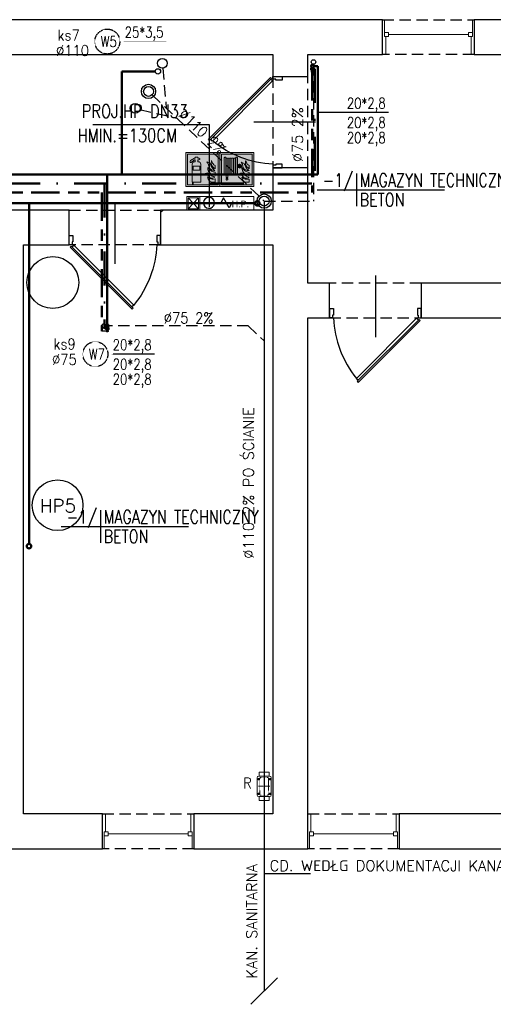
# Model space of a CAD drawing. Header units: millimetres. Extents: x 116 to 15750, y -6945 to 9999.
# Tile 114 of 150: x 6848 to 7380, y 1128 to 2233. Entities that reach past the tile are written whole.
import ezdxf
from ezdxf.enums import TextEntityAlignment as Align

# ---------------------------------------------------------------- set-up
doc = ezdxf.new("R2010")
doc.units = ezdxf.units.MM
for name, pattern in [('ACAD_ISO12W100', [21, 12, -3, 0, -3, 0, -3]), ('DASHDOT', [25.4, 12.7, -6.35, 0, -6.35]), ('DASHED', [19.05, 12.7, -6.35]), ('DASHED2', [0.375, 0.25, -0.125]), ('MITTE', [2, 1.25, -0.25, 0.25, -0.25]), ('Podwójna kreska', [42.8625, 15.875, -4.7625, 6.35, -4.7625, 6.35, -4.7625]), ('VERDECKT', [0.375, 0.25, -0.125])]:
    doc.linetypes.add(name, pattern=pattern)
doc.layers.get('0').update_dxf_attribs({"color": 252})
for name, color, linetype, lineweight in [('1-EWAK2', 252, 'Continuous', 0), ('IS woda w', 5, 'Continuous', 40), ('KAN_SAN_KRES', 7, 'Continuous', 20)]:
    doc.layers.add(name, color=color, linetype=linetype, lineweight=lineweight)
for name, color, linetype in [('1-MEBLE', 252, 'Continuous'), ('1-OPIS', 252, 'Continuous'), ('1-OPIS-POM', 252, 'Continuous'), ('2-CZERWONY', 252, 'Continuous'), ('I-DRZWI', 252, 'Continuous'), ('I-MEBLE', 252, 'Continuous'), ('I-NAD', 252, 'DASHED'), ('I-OKNA', 252, 'Continuous'), ('I-SCIANA', 252, 'Continuous'), ('IS cwu', 3, 'DASHDOT'), ('IS cwu cyrkulacja', 3, 'ACAD_ISO12W100'), ('IS KAN_S_OPIS', 2, 'Continuous'), ('IS KAN_SAN_RURY', 1, 'Continuous'), ('IS opis woda', 7, 'DASHED2'), ('IS woda hydranty', 4, 'CIRC'), ('IS WODA opis', 2, 'Continuous'), ('MK_IS W_Z', 5, 'Continuous'), ('TABELKA A3', 252, 'Continuous')]:
    doc.layers.add(name, color=color, linetype=linetype)
doc.styles.add('Action', font='arial.ttf')
doc.styles.add('ROMANS', font='romans.shx', dxfattribs={"width": 0.75})
doc.styles.get("Standard").update_dxf_attribs({"font": 'simplex.shx'})
doc.styles.add('TECH', font='simplex.shx')
doc.linetypes.add('CIRC', pattern='A,7,-1,["~",Standard,S=1,R=0,X=-0.3,Y=-0.6],-1', length=9)

# ---------------------------------------------------------------- blocks, each defined once
blk = doc.blocks.new('D90')
blk.add_line((32.6, 45), (-28.01, 45))
for points in [[(-9.17, 87.25), (-9.17, 90), (0.01, 90), (0.01, 86.33), (-6.42, 86.33), (-6.42, 87.25)], [(-72.56, 61.83), (-11.68, 0.94), (-10.61, 2.01), (-71.49, 62.91)], [(-9.18, 2.76), (-9.18, 0), (0, 0), (0, 3.67), (-6.43, 3.67), (-6.43, 2.76)]]:
    blk.add_lwpolyline(points, close=True)
blk.add_lwpolyline([(-11.26, 2.66), (-9.48, 4.45), (-68.56, 63.55), (-70.35, 61.76)])
blk.add_arc((-4.56, -14.51), 100.94, 92.61856, 129.34871)
blk = doc.blocks.new('OPIS-POM')
for p, q in [((0, 25), (0, -25)), ((-60, 0), (135, 0))]:
    blk.add_line(p, q)
at = {"style": 'ROMANS', "width": 0.8, "flags": 4}
blk.add_attdef('NR', text='', height=20, dxfattribs=at).set_placement((-5, 5), align=Align.RIGHT)
blk.add_attdef('NAZWA', (5, 5), '', height=20, dxfattribs=at)
blk.add_attdef('POW.', text='', height=20, dxfattribs=at).set_placement((-5, -5), align=Align.TOP_RIGHT)
blk.add_attdef('POSADZKA', text='', height=20, dxfattribs=at).set_placement((5, -5), align=Align.TOP_LEFT)
blk = doc.blocks.new('F001')
at = {"layer": '1-EWAK2'}
h = blk.add_hatch(color=256, dxfattribs=at)
h.paths.add_polyline_path([(0, 0), (-20, 0), (-20, -20), (0, -20)])
h.paths.add_polyline_path([(-1, -19), (-19, -19), (-19, -1), (-1, -1)], flags=16)
edge = h.paths.add_edge_path(flags=0)
edge.add_line((-2.75, -7.63), (-2.75, -9.65))
edge.add_spline(control_points=[(-2.75, -9.65), (-3.69, -8.87), (-5.28, -7.53), (-4.9, -5.54), (-4.75, -4.72)], knot_values=[0, 0, 0, 0, 3.34671, 5.693971, 5.693971, 5.693971, 5.693971], degree=3, periodic=0)
edge.add_spline(control_points=[(-4.75, -4.72), (-4.57, -5.46), (-4.26, -6.7), (-3.19, -7.36), (-2.75, -7.63)], knot_values=[0, 0, 0, 0, 2.168729, 3.6473, 3.6473, 3.6473, 3.6473], degree=3, periodic=0)
edge = h.paths.add_edge_path(flags=0)
edge.add_spline(control_points=[(-7.55, -5.63), (-6.87, -5.83), (-5.37, -6.28), (-4.91, -8.92), (-3.56, -10), (-2.84, -10.58)], knot_values=[0, 0, 0, 0, 1.982828, 4.37946, 7.072841, 7.072841, 7.072841, 7.072841], degree=3, periodic=0)
edge.add_spline(control_points=[(-2.84, -10.58), (-3.63, -10.54), (-5.11, -10.47), (-6.48, -8.7), (-6.54, -6.89), (-7.24, -6.02), (-7.55, -5.63)], knot_values=[0, 0, 0, 0, 2.275107, 4.228959, 6.036865, 7.501223, 7.501223, 7.501223, 7.501223], degree=3, periodic=0)
edge = h.paths.add_edge_path(flags=0)
edge.add_line((-2.75, -11.62), (-2.75, -13.55))
edge.add_spline(control_points=[(-2.75, -13.55), (-3.39, -13.37), (-4.84, -12.97), (-6.8, -11.34), (-6.97, -9.63), (-7.06, -8.79)], knot_values=[0, 0, 0, 0, 1.998113, 4.533827, 6.985336, 6.985336, 6.985336, 6.985336], degree=3, periodic=0)
edge.add_spline(control_points=[(-7.06, -8.79), (-6.41, -9.62), (-5.28, -11.08), (-3.5, -11.45), (-2.75, -11.62)], knot_values=[0, 0, 0, 0, 3.049151, 5.303344, 5.303344, 5.303344, 5.303344], degree=3, periodic=0)
edge = h.paths.add_edge_path(flags=0)
edge.add_spline(control_points=[(-8.62, -12.47), (-8.07, -12.71), (-6.95, -13.17), (-6.02, -14.8), (-4.49, -15.36), (-1.94, -14.31), (-4.67, -14.19), (-5.4, -12.81), (-6.99, -11.8), (-8.1, -12.26), (-8.61, -12.47)], knot_values=[0, 0, 0, 0, 1.77339, 3.562626, 5.197184, 6.78269, 8.441022, 9.870961, 11.707196, 13.307072, 13.307072, 13.307072, 13.307072], degree=3, periodic=0)
edge = h.paths.add_edge_path(flags=0)
edge.add_line((-2.75, -15.54), (-2.75, -17.45))
edge.add_line((-2.75, -17.45), (-4.6, -17.45))
edge.add_spline(control_points=[(-4.6, -17.45), (-5.14, -17.25), (-6.53, -16.76), (-6.91, -15.3), (-7.14, -14.42)], knot_values=[0, 0, 0, 0, 1.662854, 4.182871, 4.182871, 4.182871, 4.182871], degree=3, periodic=0)
edge.add_spline(control_points=[(-7.14, -14.42), (-6.29, -15.02), (-4.93, -15.98), (-3.34, -15.66), (-2.75, -15.54)], knot_values=[0, 0, 0, 0, 2.939188, 4.701286, 4.701286, 4.701286, 4.701286], degree=3, periodic=0)
h.paths.add_polyline_path([(-11.14, -6.94), (-11.14, -17.42), (-16.12, -17.42), (-16.12, -6.94, -0.414214), (-14.7, -5.51), (-14.35, -5.51), (-14.35, -4.41), (-14.78, -4.41), (-16.61, -5.65), (-16.61, -6.01), (-17.32, -6.01), (-17.32, -5.23), (-17.15, -4.85), (-14.78, -3.34), (-14.35, -3.34), (-14.35, -2.73), (-12.93, -2.73), (-12.93, -3.34), (-12.3, -3.34), (-11.59, -3.7), (-11.59, -4.27), (-12.3, -4.41), (-12.93, -4.41), (-12.93, -5.51), (-12.56, -5.51, -0.414214)], flags=0)
h.paths.add_polyline_path([(-11.65, -8.08), (-11.65, -10.48), (-15.65, -10.48), (-15.65, -8.08)], flags=0)
at = {"layer": '2-CZERWONY'}
h = blk.add_hatch(color=256, dxfattribs=at)
h.paths.add_polyline_path([(-19, -1), (-19, -19), (-1, -19), (-1, -1)])
edge = h.paths.add_edge_path(flags=16)
edge.add_spline(control_points=[(-4.75, -4.72), (-4.57, -5.46), (-4.26, -6.7), (-3.19, -7.36), (-2.75, -7.63)], knot_values=[0, 0, 0, 0, 2.168729, 3.6473, 3.6473, 3.6473, 3.6473], degree=3, periodic=0)
edge.add_line((-2.75, -7.63), (-2.75, -9.65))
edge.add_spline(control_points=[(-2.75, -9.65), (-3.69, -8.87), (-5.28, -7.53), (-4.9, -5.54), (-4.75, -4.72)], knot_values=[0, 0, 0, 0, 3.34671, 5.693971, 5.693971, 5.693971, 5.693971], degree=3, periodic=0)
edge = h.paths.add_edge_path(flags=16)
edge.add_spline(control_points=[(-7.55, -5.63), (-6.87, -5.83), (-5.37, -6.28), (-4.91, -8.92), (-3.56, -10), (-2.84, -10.58)], knot_values=[0, 0, 0, 0, 1.982828, 4.37946, 7.072841, 7.072841, 7.072841, 7.072841], degree=3, periodic=0)
edge.add_spline(control_points=[(-2.84, -10.58), (-3.63, -10.54), (-5.11, -10.47), (-6.48, -8.7), (-6.54, -6.89), (-7.24, -6.02), (-7.55, -5.63)], knot_values=[0, 0, 0, 0, 2.275107, 4.228959, 6.036865, 7.501223, 7.501223, 7.501223, 7.501223], degree=3, periodic=0)
edge = h.paths.add_edge_path(flags=16)
edge.add_spline(control_points=[(-7.06, -8.79), (-6.41, -9.62), (-5.28, -11.08), (-3.5, -11.45), (-2.75, -11.62)], knot_values=[0, 0, 0, 0, 3.049151, 5.303344, 5.303344, 5.303344, 5.303344], degree=3, periodic=0)
edge.add_line((-2.75, -11.62), (-2.75, -13.55))
edge.add_spline(control_points=[(-2.75, -13.55), (-3.39, -13.37), (-4.84, -12.97), (-6.8, -11.34), (-6.97, -9.63), (-7.06, -8.79)], knot_values=[0, 0, 0, 0, 1.998113, 4.533827, 6.985336, 6.985336, 6.985336, 6.985336], degree=3, periodic=0)
h.paths.add_polyline_path([(-11.59, -3.7), (-11.59, -4.27), (-12.3, -4.41), (-12.93, -4.41), (-12.93, -5.51), (-12.56, -5.51, -0.414214), (-11.14, -6.94), (-11.14, -17.42), (-16.12, -17.42), (-16.12, -6.94, -0.414214), (-14.7, -5.51), (-14.35, -5.51), (-14.35, -4.41), (-14.78, -4.41), (-16.61, -5.65), (-16.61, -6.01), (-17.32, -6.01), (-17.32, -5.23), (-17.15, -4.85), (-14.78, -3.34), (-14.35, -3.34), (-14.35, -2.73), (-12.93, -2.73), (-12.93, -3.34), (-12.3, -3.34)], flags=16)
h.paths.add_polyline_path([(-11.65, -8.08), (-11.65, -10.48), (-15.65, -10.48), (-15.65, -8.08)], flags=0)
edge = h.paths.add_edge_path(flags=16)
edge.add_spline(control_points=[(-8.62, -12.47), (-8.07, -12.71), (-6.95, -13.17), (-6.02, -14.8), (-4.49, -15.36), (-1.94, -14.31), (-4.67, -14.19), (-5.4, -12.81), (-6.99, -11.8), (-8.1, -12.26), (-8.61, -12.47)], knot_values=[0, 0, 0, 0, 1.77339, 3.562626, 5.197184, 6.78269, 8.441022, 9.870961, 11.707196, 13.307072, 13.307072, 13.307072, 13.307072], degree=3, periodic=0)
edge = h.paths.add_edge_path(flags=16)
edge.add_spline(control_points=[(-7.14, -14.42), (-6.29, -15.02), (-4.93, -15.98), (-3.34, -15.66), (-2.75, -15.54)], knot_values=[0, 0, 0, 0, 2.939188, 4.701286, 4.701286, 4.701286, 4.701286], degree=3, periodic=0)
edge.add_line((-2.75, -15.54), (-2.75, -17.45))
edge.add_line((-2.75, -17.45), (-4.6, -17.45))
edge.add_spline(control_points=[(-4.6, -17.45), (-5.14, -17.25), (-6.53, -16.76), (-6.91, -15.3), (-7.14, -14.42)], knot_values=[0, 0, 0, 0, 1.662854, 4.182871, 4.182871, 4.182871, 4.182871], degree=3, periodic=0)
at = {"layer": '1-EWAK2'}
for points in [[(-20, 0), (-20, -20), (0, -20), (0, 0), (-20, 0)], [(-15.65, -8.08), (-11.65, -8.08), (-11.65, -10.48), (-15.65, -10.48), (-15.65, -8.08)], [(-2.75, -7.63), (-2.75, -9.65)], [(-2.75, -15.54), (-2.75, -17.45), (-4.6, -17.45)], [(-2.75, -11.62), (-2.75, -13.55)]]:
    blk.add_lwpolyline(points, dxfattribs=at)
blk.add_lwpolyline([(-19, -1), (-19, -19), (-1, -19), (-1, -1)], close=True, dxfattribs=at)
blk.add_lwpolyline([(-12.93, -5.51), (-12.93, -4.41), (-12.3, -4.41), (-11.59, -4.27), (-11.59, -3.7), (-12.3, -3.34), (-12.93, -3.34), (-12.93, -2.73), (-14.35, -2.73), (-14.35, -3.34), (-14.78, -3.34), (-17.15, -4.85), (-17.32, -5.23), (-17.32, -6.01), (-16.61, -6.01), (-16.61, -5.65), (-14.78, -4.41), (-14.35, -4.41), (-14.35, -5.51), (-14.7, -5.51, 0.414214), (-16.12, -6.94), (-16.12, -17.42), (-11.14, -17.42), (-11.14, -6.94, 0.414214), (-12.56, -5.51), (-12.93, -5.51)], format="xyb", dxfattribs=at)
for points in [[(-7.55, -5.63), (-5.76, -6.48), (-4.7, -8.63), (-2.84, -10.58)], [(-7.55, -5.63), (-6.74, -6.85), (-6.29, -8.6), (-5.07, -10.13), (-2.84, -10.58)], [(-4.75, -4.72), (-4.88, -7.07), (-2.75, -9.65)], [(-4.75, -4.72), (-3.93, -6.73), (-2.75, -7.63)], [(-7.06, -8.79), (-4.9, -10.94), (-2.75, -11.62)], [(-7.06, -8.79), (-6.51, -11.18), (-4.63, -12.89), (-2.75, -13.55)], [(-8.61, -12.47), (-7.06, -12.09), (-5.45, -12.97), (-4.42, -13.96), (-2.84, -14.47), (-4.3, -15.09), (-5.87, -14.66), (-7.07, -13.33), (-8.62, -12.47)], [(-4.6, -17.45), (-6.09, -16.71), (-7.14, -14.42)], [(-2.75, -15.54), (-4.5, -15.72), (-7.14, -14.42)]]:
    blk.add_spline(points, degree=3, dxfattribs=at)
blk = doc.blocks.new('F002')
at = {"layer": '1-EWAK2'}
blk.add_hatch(color=256, dxfattribs=at).paths.add_polyline_path([(-19, 0), (-19, -1), (-1, -1), (-1, -19), (-19, -19), (-19, 0), (-20, 0), (-20, -20), (0, -20), (0, 0)])
h = blk.add_hatch(color=256, dxfattribs=at)
h.paths.add_polyline_path([(-17.33, -13.05, 0.218639), (-16.38, -13.3), (-16.38, -2.85, 0.335911), (-17.33, -3.14)])
h.paths.add_polyline_path([(-15.24, -3.79, 1), (-16.2, -3.79), (-16.2, -14.77), (-15.24, -14.77)])
h.paths.add_polyline_path([(-16.2, -15.82, 0.998763), (-15.24, -15.82), (-15.24, -15.34), (-16.2, -15.34)])
h.paths.add_polyline_path([(-15.06, -12.36, 1), (-14.1, -12.36), (-14.1, -3.79, 1), (-15.06, -3.79)])
h.paths.add_polyline_path([(-12.96, -3.79, 1), (-13.92, -3.79), (-13.92, -12.36, 1), (-12.96, -12.36)])
h.paths.add_polyline_path([(-11.82, -3.79, 1), (-12.78, -3.79), (-12.78, -12.36, 1), (-11.82, -12.36)])
h.paths.add_polyline_path([(-11.63, -12.36, 1), (-10.68, -12.36), (-10.68, -3.79, 1), (-11.63, -3.79)])
h.paths.add_polyline_path([(-10.5, -13.3, 0.218639), (-9.55, -13.05), (-9.55, -8.13), (-9.37, -8.13, 23.182717), (-9.36, -7.93, -0.000004), (-9.36, -7.93), (-9.55, -7.93), (-9.55, -3.14, 0.335911), (-10.5, -2.85)])
h.paths.add_polyline_path([(-9.17, -8.13), (-8.31, -8.13), (-8.31, -9.03, -0.36689)], flags=16)
h.paths.add_polyline_path([(-8.31, -7.12, 0.342037), (-9.16, -7.93), (-8.31, -7.93)], flags=16)
h.paths.add_polyline_path([(-8.11, -9.03, 0.36689), (-7.25, -8.13), (-8.11, -8.13)], flags=16)
h.paths.add_polyline_path([(-8.11, -7.93), (-8.11, -7.12, -0.342037), (-7.26, -7.93)], flags=16)
edge = h.paths.add_edge_path()
edge.add_spline(control_points=[(-2.68, -7.72), (-3.11, -7.46), (-4.18, -6.8), (-4.49, -5.56), (-4.67, -4.82)], knot_values=[0, 0, 0, 0, 1.478572, 3.6473, 3.6473, 3.6473, 3.6473], degree=3, periodic=0)
edge.add_spline(control_points=[(-4.67, -4.82), (-4.83, -5.64), (-5.2, -7.62), (-3.61, -8.96), (-2.68, -9.75)], knot_values=[0, 0, 0, 0, 2.347261, 5.693971, 5.693971, 5.693971, 5.693971], degree=3, periodic=0)
edge.add_line((-2.68, -9.75), (-2.68, -7.72))
edge = h.paths.add_edge_path()
edge.add_spline(control_points=[(-2.76, -10.67), (-3.48, -10.1), (-4.83, -9.01), (-5.29, -6.37), (-6.8, -5.93), (-7.48, -5.73)], knot_values=[0, 0, 0, 0, 2.69338, 5.090013, 7.072841, 7.072841, 7.072841, 7.072841], degree=3, periodic=0)
edge.add_spline(control_points=[(-7.48, -5.73), (-7.16, -6.11), (-6.46, -6.98), (-6.4, -8.79), (-5.03, -10.57), (-3.56, -10.64), (-2.76, -10.67)], knot_values=[0, 0, 0, 0, 1.464358, 3.272264, 5.226116, 7.501223, 7.501223, 7.501223, 7.501223], degree=3, periodic=0)
edge = h.paths.add_edge_path()
edge.add_spline(control_points=[(-6.99, -8.89), (-6.9, -9.73), (-6.72, -11.43), (-4.76, -13.06), (-3.31, -13.47), (-2.67, -13.65)], knot_values=[0, 0, 0, 0, 2.451509, 4.987223, 6.985336, 6.985336, 6.985336, 6.985336], degree=3, periodic=0)
edge.add_line((-2.67, -13.65), (-2.67, -11.71))
edge.add_spline(control_points=[(-2.67, -11.71), (-3.43, -11.55), (-5.21, -11.17), (-6.34, -9.72), (-6.99, -8.89)], knot_values=[0, 0, 0, 0, 2.254193, 5.303344, 5.303344, 5.303344, 5.303344], degree=3, periodic=0)
edge = h.paths.add_edge_path()
edge.add_spline(control_points=[(-8.55, -12.57), (-7.99, -12.8), (-6.87, -13.27), (-5.94, -14.89), (-4.42, -15.46), (-1.87, -14.4), (-4.59, -14.28), (-5.32, -12.9), (-6.91, -11.9), (-8.02, -12.36), (-8.54, -12.57)], knot_values=[0, 0, 0, 0, 1.77339, 3.562626, 5.197184, 6.78269, 8.441022, 9.870961, 11.707196, 13.307072, 13.307072, 13.307072, 13.307072], degree=3, periodic=0)
edge = h.paths.add_edge_path()
edge.add_spline(control_points=[(-7.06, -14.51), (-6.83, -15.39), (-6.45, -16.86), (-5.07, -17.35), (-4.52, -17.54)], knot_values=[0, 0, 0, 0, 2.520017, 4.182871, 4.182871, 4.182871, 4.182871], degree=3, periodic=0)
edge.add_line((-4.52, -17.54), (-2.67, -17.54))
edge.add_line((-2.67, -17.54), (-2.67, -15.64))
edge.add_spline(control_points=[(-2.67, -15.64), (-3.27, -15.76), (-4.86, -16.07), (-6.21, -15.11), (-7.06, -14.51)], knot_values=[0, 0, 0, 0, 1.762098, 4.701286, 4.701286, 4.701286, 4.701286], degree=3, periodic=0)
at = {"layer": '2-CZERWONY'}
h = blk.add_hatch(color=256, dxfattribs=at)
h.paths.add_polyline_path([(-19, -1), (-19, -19), (-1, -19), (-1, -1)])
edge = h.paths.add_edge_path(flags=16)
edge.add_spline(control_points=[(-4.67, -4.82), (-4.49, -5.56), (-4.18, -6.8), (-3.11, -7.46), (-2.68, -7.72)], knot_values=[0, 0, 0, 0, 2.168729, 3.6473, 3.6473, 3.6473, 3.6473], degree=3, periodic=0)
edge.add_line((-2.68, -7.72), (-2.68, -9.75))
edge.add_spline(control_points=[(-2.68, -9.75), (-3.61, -8.96), (-5.2, -7.62), (-4.83, -5.64), (-4.67, -4.82)], knot_values=[0, 0, 0, 0, 3.34671, 5.693971, 5.693971, 5.693971, 5.693971], degree=3, periodic=0)
edge = h.paths.add_edge_path(flags=16)
edge.add_spline(control_points=[(-7.48, -5.73), (-6.8, -5.93), (-5.29, -6.37), (-4.83, -9.01), (-3.48, -10.1), (-2.76, -10.67)], knot_values=[0, 0, 0, 0, 1.982828, 4.37946, 7.072841, 7.072841, 7.072841, 7.072841], degree=3, periodic=0)
edge.add_spline(control_points=[(-2.76, -10.67), (-3.56, -10.64), (-5.03, -10.57), (-6.4, -8.79), (-6.46, -6.98), (-7.16, -6.11), (-7.48, -5.73)], knot_values=[0, 0, 0, 0, 2.275107, 4.228959, 6.036865, 7.501223, 7.501223, 7.501223, 7.501223], degree=3, periodic=0)
h.paths.add_polyline_path([(-9.55, -7.93), (-9.36, -7.93, -23.180591), (-9.37, -8.13), (-9.55, -8.13), (-9.55, -13.05, -0.218639), (-10.5, -13.3), (-10.5, -2.85, -0.335911), (-9.55, -3.14)], flags=16)
h.paths.add_polyline_path([(-7.26, -7.93), (-8.11, -7.93), (-8.11, -7.12, -0.342037)], flags=0)
h.paths.add_polyline_path([(-8.31, -7.12, 0.342037), (-9.16, -7.93), (-8.31, -7.93)], flags=0)
h.paths.add_polyline_path([(-8.11, -9.03, 0.36689), (-7.25, -8.13), (-8.11, -8.13)], flags=0)
h.paths.add_polyline_path([(-10.68, -3.79), (-10.68, -12.36, -1), (-11.63, -12.36), (-11.63, -3.79, -1)], flags=16)
h.paths.add_polyline_path([(-8.31, -8.13), (-8.31, -9.03, -0.36689), (-9.17, -8.13)], flags=0)
edge = h.paths.add_edge_path(flags=16)
edge.add_spline(control_points=[(-6.99, -8.89), (-6.34, -9.72), (-5.21, -11.17), (-3.43, -11.55), (-2.67, -11.71)], knot_values=[0, 0, 0, 0, 3.049151, 5.303344, 5.303344, 5.303344, 5.303344], degree=3, periodic=0)
edge.add_line((-2.67, -11.71), (-2.67, -13.65))
edge.add_spline(control_points=[(-2.67, -13.65), (-3.31, -13.47), (-4.76, -13.06), (-6.72, -11.43), (-6.9, -9.73), (-6.99, -8.89)], knot_values=[0, 0, 0, 0, 1.998113, 4.533827, 6.985336, 6.985336, 6.985336, 6.985336], degree=3, periodic=0)
h.paths.add_polyline_path([(-11.82, -3.79), (-11.82, -12.36, -1), (-12.78, -12.36), (-12.78, -3.79, -1)], flags=16)
h.paths.add_polyline_path([(-12.96, -3.79), (-12.96, -12.36, -1), (-13.92, -12.36), (-13.92, -3.79, -1)], flags=16)
h.paths.add_polyline_path([(-14.1, -3.79), (-14.1, -12.36, -1), (-15.06, -12.36), (-15.06, -3.79, -1)], flags=16)
edge = h.paths.add_edge_path(flags=16)
edge.add_spline(control_points=[(-8.55, -12.57), (-7.99, -12.8), (-6.87, -13.27), (-5.94, -14.89), (-4.42, -15.46), (-1.87, -14.4), (-4.59, -14.28), (-5.32, -12.9), (-6.91, -11.9), (-8.02, -12.36), (-8.54, -12.57)], knot_values=[0, 0, 0, 0, 1.77339, 3.562626, 5.197184, 6.78269, 8.441022, 9.870961, 11.707196, 13.307072, 13.307072, 13.307072, 13.307072], degree=3, periodic=0)
h.paths.add_polyline_path([(-15.24, -3.79), (-15.24, -14.77), (-16.2, -14.77), (-16.2, -3.79, -1)], flags=16)
h.paths.add_polyline_path([(-16.38, -13.3, -0.218639), (-17.33, -13.05), (-17.33, -3.14, -0.335911), (-16.38, -2.85)], flags=16)
edge = h.paths.add_edge_path(flags=16)
edge.add_spline(control_points=[(-7.06, -14.51), (-6.21, -15.11), (-4.86, -16.07), (-3.27, -15.76), (-2.67, -15.64)], knot_values=[0, 0, 0, 0, 2.939188, 4.701286, 4.701286, 4.701286, 4.701286], degree=3, periodic=0)
edge.add_line((-2.67, -15.64), (-2.67, -17.54))
edge.add_line((-2.67, -17.54), (-4.52, -17.54))
edge.add_spline(control_points=[(-4.52, -17.54), (-5.07, -17.35), (-6.45, -16.86), (-6.83, -15.39), (-7.06, -14.51)], knot_values=[0, 0, 0, 0, 1.662854, 4.182871, 4.182871, 4.182871, 4.182871], degree=3, periodic=0)
h.paths.add_polyline_path([(-15.24, -15.34), (-15.24, -15.82, -1.001238), (-16.2, -15.82), (-16.2, -15.34)], flags=16)
at = {"layer": '1-EWAK2'}
for points in [[(-20, 0), (0, 0), (0, -20), (-20, -20), (-20, 0)], [(-15.24, -3.79), (-15.24, -14.77), (-16.2, -14.77), (-16.2, -3.79)], [(-15.06, -12.36), (-15.06, -3.79)], [(-14.1, -3.79), (-14.1, -12.36)], [(-13.92, -12.36), (-13.92, -3.79)], [(-12.96, -3.79), (-12.96, -12.36)], [(-12.78, -12.36), (-12.78, -3.79)], [(-11.82, -3.79), (-11.82, -12.36)], [(-11.63, -12.36), (-11.63, -3.79)], [(-10.68, -3.79), (-10.68, -12.36)], [(-9.55, -3.14), (-9.55, -7.93)], [(-9.55, -7.93), (-9.36, -7.93)], [(-9.55, -8.13), (-9.37, -8.13)], [(-9.17, -8.13), (-8.31, -8.13)], [(-9.16, -7.93), (-8.31, -7.93)], [(-8.31, -7.12), (-8.31, -7.93)], [(-8.31, -8.13), (-8.31, -9.03)], [(-8.11, -7.12), (-8.11, -7.93)], [(-8.11, -7.93), (-7.26, -7.93)], [(-8.11, -8.13), (-8.11, -9.03)], [(-8.11, -8.13), (-7.25, -8.13)], [(-2.68, -7.72), (-2.68, -9.75)], [(-15.24, -15.82), (-15.24, -15.34), (-16.2, -15.34), (-16.2, -15.82)], [(-2.67, -15.64), (-2.67, -17.54), (-4.52, -17.54)], [(-2.67, -11.71), (-2.67, -13.65)]]:
    blk.add_lwpolyline(points, dxfattribs=at)
blk.add_lwpolyline([(-19, -1), (-1, -1), (-1, -19), (-19, -19)], close=True, dxfattribs=at)
for points in [[(-17.33, -3.14), (-17.33, -13.05, 0.218639), (-16.38, -13.3), (-16.38, -2.85, 0.335911), (-17.33, -3.14, -1.468283)], [(-9.55, -8.13), (-9.55, -13.05, -0.218639), (-10.5, -13.3), (-10.5, -2.85, -0.335911), (-9.55, -3.14)]]:
    blk.add_lwpolyline(points, format="xyb", dxfattribs=at)
for centre, radius, start, end in [((-15.72, -3.79), 0.478, 0, 180), ((-14.58, -3.79), 0.478, 0, 180), ((-13.44, -3.79), 0.478, 0, 180), ((-12.3, -3.79), 0.478, 0, 180), ((-11.16, -3.79), 0.478, 0, 180), ((-8.21, -8.08), 1.16, 182.84969, 172.96896), ((-8.21, -8.08), 0.962, 183.44282, 264.03307), ((-8.21, -8.08), 0.962, 95.96693, 171.49727), ((-8.21, -8.08), 0.962, 8.50273, 84.03307), ((-8.21, -8.08), 0.962, 275.96693, 356.55718), ((-15.72, -15.82), 0.479, 180.07091, 359.92909), ((-14.58, -12.36), 0.478, 180, 0), ((-13.44, -12.36), 0.478, 180, 0), ((-12.3, -12.36), 0.478, 180, 0), ((-11.16, -12.36), 0.478, 180, 0)]:
    blk.add_arc(centre, radius, start, end, dxfattribs=at)
for points in [[(-7.48, -5.73), (-5.68, -6.57), (-4.62, -8.72), (-2.76, -10.67)], [(-7.48, -5.73), (-6.67, -6.95), (-6.22, -8.7), (-4.99, -10.22), (-2.76, -10.67)], [(-4.67, -4.82), (-4.8, -7.16), (-2.68, -9.75)], [(-4.67, -4.82), (-3.85, -6.83), (-2.68, -7.72)], [(-6.99, -8.89), (-4.82, -11.03), (-2.67, -11.71)], [(-6.99, -8.89), (-6.43, -11.27), (-4.56, -12.98), (-2.67, -13.65)], [(-8.54, -12.57), (-6.98, -12.18), (-5.37, -13.06), (-4.34, -14.05), (-2.76, -14.57), (-4.22, -15.19), (-5.8, -14.76), (-7, -13.43), (-8.55, -12.57)], [(-4.52, -17.54), (-6.01, -16.8), (-7.06, -14.51)], [(-2.67, -15.64), (-4.43, -15.81), (-7.06, -14.51)]]:
    blk.add_spline(points, degree=3, dxfattribs=at)
blk = doc.blocks.new('hydrant 15x75')
at = {"linetype": 'Continuous', "lineweight": 15}
blk.add_line((-1.5, -73.5), (-13.5, -61.9), dxfattribs=at)
for points in [[(-15, -75), (-15, 0), (0, 0), (0, -75)], [(-15, -75), (-15, -60.5), (0, -60.5), (0, -75)], [(-13.5, -73.5), (-13.5, -61.9), (-1.5, -61.9), (-1.5, -73.5)]]:
    blk.add_lwpolyline(points, close=True, dxfattribs=at)
at = {"linetype": 'Continuous', "lineweight": 25}
blk.add_lwpolyline([(-8.1, -21.5), (-8.1, -24.6), (-2.3, -27.7), (-13.5, -33.9), (-8.1, -37), (-8.1, -44.1)], dxfattribs=at)
at = {"linetype": 'Continuous', "lineweight": 15}
blk.add_lwpolyline([(-13.5, -73.5), (-1.5, -61.9)], dxfattribs=at)
at = {"linetype": 'Continuous', "lineweight": 25}
blk.add_ellipse((-8.1, -50.3), major_axis=(-4.37, -4.37), ratio=1, start_param=3.926991, end_param=10.12291, dxfattribs=at)
at = {"linetype": 'Continuous', "lineweight": 25, "insert": (-6.8, -15), "char_height": 7.26, "attachment_point": 5, "rotation": 90, "style": 'Action'}
blk.add_mtext('H.P.', dxfattribs=at)
blk = doc.blocks.new('A$C57FE215C')
at = {"layer": 'KAN_SAN_KRES', "color": 2, "linetype": 'Continuous'}
for p, q in [((-13.6, -18.8), (-13.6, 0.2)), ((-11.6, 2.2), (0.4, 2.2)), ((-11.1, 6.7), (-11.1, 2.2)), ((-0.1, 6.7), (-11.1, 6.7)), ((-0.1, 6.7), (-0.1, 2.2)), ((2.4, 0.2), (2.4, -18.8)), ((-12.9, -1.2), (-12.5, -0.5)), ((-12.5, -1.9), (-12.9, -1.2)), ((-12.5, -0.5), (-11.7, -0.5)), ((-11.7, -1.9), (-12.5, -1.9)), ((-11.7, -0.5), (-11.3, -1.2)), ((-11.3, -1.2), (-11.7, -1.9)), ((-0.2, -1.2), (0.2, -0.5)), ((0.2, -1.9), (-0.2, -1.2)), ((0.2, -0.5), (1, -0.5)), ((1, -1.9), (0.2, -1.9)), ((1, -0.5), (1.4, -1.2)), ((1.4, -1.2), (1, -1.9)), ((-12.9, -17.8), (-12.5, -17.1)), ((-12.5, -18.5), (-12.9, -17.8)), ((-12.5, -17.1), (-11.7, -17.1)), ((-11.7, -18.5), (-12.5, -18.5)), ((-11.7, -17.1), (-11.3, -17.8)), ((-11.3, -17.8), (-11.7, -18.5)), ((0.4, -20.8), (-11.6, -20.8)), ((-11.1, -20.8), (-11.1, -25.3)), ((-0.2, -17.8), (0.2, -17.1)), ((0.2, -18.5), (-0.2, -17.8)), ((-0.1, -20.8), (-0.1, -25.3)), ((0.2, -17.1), (1, -17.1)), ((1, -18.5), (0.2, -18.5)), ((1, -17.1), (1.4, -17.8)), ((1.4, -17.8), (1, -18.5)), ((-0.1, -25.3), (-11.1, -25.3))]:
    blk.add_line(p, q, dxfattribs=at)
at = {"layer": 'KAN_SAN_KRES', "color": 2, "linetype": 'VERDECKT'}
for p, q in [((-9.1, 0.7), (-2.1, 0.7)), ((-10.6, -17.8), (-10.6, -0.8)), ((-0.6, -0.8), (-0.6, -17.8)), ((-2.1, -19.3), (-9.1, -19.3))]:
    blk.add_line(p, q, dxfattribs=at)
at = {"layer": 'KAN_SAN_KRES', "color": 2, "linetype": 'MITTE'}
for p, q in [((-5.6, -25.3), (-5.6, 6.7)), ((0.8, -9.3), (-11.8, -9.3))]:
    blk.add_line(p, q, dxfattribs=at)
at = {"layer": 'KAN_SAN_KRES', "color": 2, "linetype": 'Continuous'}
for centre, radius in [((-12.1, -1.2), 0.8), ((-12.1, -1.2), 0.3), ((0.6, -1.2), 0.8), ((0.6, -1.2), 0.3), ((-12.1, -17.8), 0.8), ((-12.1, -17.8), 0.3), ((0.6, -17.8), 0.8), ((0.6, -17.8), 0.3)]:
    blk.add_circle(centre, radius, dxfattribs=at)
for centre, radius, start, end in [((-11.6, 0.2), 2, 90, 180), ((0.4, 0.2), 2, 0, 90), ((-12.1, -1.2), 0.35, 90, 0), ((0.6, -1.2), 0.35, 90, 0), ((-11.6, -18.8), 2, 180, 270), ((-12.1, -17.8), 0.35, 90, 0), ((0.6, -17.8), 0.35, 90, 0), ((0.4, -18.8), 2, 270, 0)]:
    blk.add_arc(centre, radius, start, end, dxfattribs=at)
at = {"layer": 'KAN_SAN_KRES', "color": 2, "linetype": 'VERDECKT'}
for centre, start, end in [((-9.1, -0.8), 90, 180), ((-2.1, -0.8), 0, 90), ((-9.1, -17.8), 180, 270), ((-2.1, -17.8), 270, 0)]:
    blk.add_arc(centre, 1.5, start, end, dxfattribs=at)

msp = doc.modelspace()

# ---------------------------------------------------------------- linework, layer by layer
at = {"color": 251, "lineweight": 0, "true_color": 0x535353}
for points in [[(7256.1, 2233.1), (7258.1, 2233.1)], [(7358.7, 2233.1), (7356.9, 2233.1)], [(7256.1, 2194.1), (7259.5, 2194.1)], [(7358.9, 2194.1), (7355.6, 2194.1)], [(7171.9, 2169.5), (7171.9, 2164.2)], [(7006.7, 2016.8), (7009.4, 2019.5)], [(6904, 1980.5), (6909.3, 1980.5)], [(7299.3, 1898.3), (7294.1, 1898.3)], [(6941.3, 1341.6), (6944.6, 1341.6)], [(7044, 1341.6), (7040.8, 1341.6)], [(7171.9, 1341.6), (7175.3, 1341.6)], [(7274.6, 1341.6), (7271.4, 1341.6)], [(6941.4, 1302.5), (6943.3, 1302.5)], [(7044, 1302.5), (7042.1, 1302.5)], [(7172, 1302.5), (7173.9, 1302.5)], [(7274.6, 1302.5), (7272.7, 1302.5)]]:
    msp.add_lwpolyline(points, dxfattribs=at)
at = {"layer": '1-OPIS'}
msp.add_lwpolyline([(6930.5, 2115.5), (7061.2, 2115.5), (7061.2, 2023.1)], dxfattribs=at)
at = {"layer": 'I-MEBLE'}
msp.add_circle((6885.6, 1938.1), 29.1, dxfattribs=at)
at = {"layer": 'I-NAD'}
for points in [[(7256.1, 2233.1), (7358.9, 2233.1)], [(7358.9, 2194.1), (7256.1, 2194.1)], [(7132.9, 2169.5), (7132.9, 2066.7)], [(7171.9, 2066.7), (7171.9, 2169.5)], [(6904, 2019.5), (7006.7, 2019.5)], [(7006.7, 1980.5), (6904, 1980.5)], [(7299.3, 1937.4), (7196.5, 1937.4)], [(7196.5, 1898.3), (7299.3, 1898.3)], [(6941.3, 1341.6), (7044, 1341.6)], [(7171.9, 1341.6), (7274.6, 1341.6)], [(7044, 1302.5), (6941.3, 1302.5)], [(7274.6, 1302.5), (7171.9, 1302.5)]]:
    msp.add_lwpolyline(points, dxfattribs=at)
at = {"layer": 'I-OKNA', "lineweight": 0}
for points in [[(7258.1, 2233.1), (7258.1, 2214.2), (7262.6, 2214.2)], [(7356.9, 2233.1), (7356.9, 2214.2)], [(7258.1, 2218.7), (7262.6, 2218.7)], [(7259.5, 2214.2), (7259.5, 2194.1)], [(7262.6, 2218.7), (7262.6, 2214.2)], [(7262.6, 2216.5), (7352.4, 2216.5)], [(7352.4, 2218.7), (7352.4, 2214.2)], [(7356.9, 2218.7), (7352.4, 2218.7)], [(7352.4, 2214.2), (7356.9, 2214.2)], [(7355.6, 2214.2), (7355.6, 2194.1)], [(6944.6, 1321.5), (6944.6, 1341.6)], [(7040.8, 1321.5), (7040.8, 1341.6)], [(7175.3, 1321.5), (7175.3, 1341.6)], [(7271.4, 1321.5), (7271.4, 1341.6)], [(6947.8, 1321.5), (6943.3, 1321.5)], [(6943.3, 1302.5), (6943.3, 1321.5)], [(6943.3, 1317), (6947.8, 1317)], [(6947.8, 1317), (6947.8, 1321.5)], [(7037.6, 1319.2), (6947.8, 1319.2)], [(7037.6, 1317), (7037.6, 1321.5)], [(7042.1, 1302.5), (7042.1, 1321.5), (7037.6, 1321.5)], [(7042.1, 1317), (7037.6, 1317)], [(7178.4, 1321.5), (7173.9, 1321.5)], [(7173.9, 1302.5), (7173.9, 1321.5)], [(7173.9, 1317), (7178.4, 1317)], [(7178.4, 1317), (7178.4, 1321.5)], [(7268.2, 1319.2), (7178.4, 1319.2)], [(7268.2, 1317), (7268.2, 1321.5)], [(7272.7, 1302.5), (7272.7, 1321.5), (7268.2, 1321.5)], [(7272.7, 1317), (7268.2, 1317)]]:
    msp.add_lwpolyline(points, dxfattribs=at)
at = {"layer": 'I-SCIANA', "linetype": 'Continuous', "lineweight": 25}
for points in [[(7171.9, 2194.1), (7256.1, 2194.1), (7256.1, 2233.1), (6766.2, 2233.1), (6766.2, 2194.1)], [(7978.3, 2233.1), (7358.9, 2233.1), (7358.9, 2194.1)], [(6766.2, 2194.1), (7132.9, 2194.1)], [(7132.9, 2194.1), (7132.9, 2169.5), (7171.9, 2169.5)], [(7171.9, 2169.5), (7171.9, 2194.1)], [(7358.9, 2194.1), (7430.8, 2194.1)], [(7171.9, 1937.4), (7171.9, 2066.7), (7132.9, 2066.7), (7132.9, 2019.5)], [(6852.5, 1980.5), (6904, 1980.5), (6904, 2019.5), (6709.7, 2019.5)], [(7132.9, 2019.5), (7006.7, 2019.5), (7006.7, 1980.5)], [(6852.5, 1341.6), (6852.5, 1980.5)], [(7006.7, 1980.5), (7132.9, 1980.5)], [(7132.9, 1980.5), (7132.9, 1341.6)], [(7171.9, 1898.3), (7196.5, 1898.3), (7196.5, 1937.4), (7171.9, 1937.4)], [(7430.8, 1937.4), (7299.3, 1937.4), (7299.3, 1898.3)], [(7171.9, 1302.5), (7171.9, 1898.3)], [(7299.3, 1898.3), (7430.8, 1898.3)], [(6577.2, 1341.6), (6454.5, 1341.6), (6454.5, 1302.5), (6941.3, 1302.5), (6941.3, 1341.6)], [(6941.3, 1341.6), (6852.5, 1341.6)], [(7132.9, 1341.6), (7044, 1341.6), (7044, 1302.5), (7171.9, 1302.5)], [(7430.8, 1341.6), (7274.6, 1341.6), (7274.6, 1302.5), (7469.9, 1302.5)]]:
    msp.add_lwpolyline(points, dxfattribs=at)
at = {"layer": 'IS cwu', "lineweight": 50, "ltscale": 3}
for p, q in [((7178.6, 2177.9), (7179.8, 2177.9)), ((7179.8, 2177.9), (7179.8, 2049.3)), ((5994, 2049.2), (7179.8, 2049.3)), ((6943.5, 2049.3), (6943.5, 1886.3))]:
    msp.add_line(p, q, dxfattribs=at)
for centre in [(7177.1, 2177.7), (6946.8, 1886.3)]:
    msp.add_circle(centre, 1.5, dxfattribs=at)
at = {"layer": 'IS cwu cyrkulacja', "linetype": 'Podwójna kreska', "lineweight": 50, "ltscale": 2}
for p, q in [((7177.1, 2174), (7177.1, 2039)), ((6004.2, 2039), (7177.1, 2039)), ((6940.8, 2039), (6940.8, 1883.6))]:
    msp.add_line(p, q, dxfattribs=at)
at = {"layer": 'IS cwu cyrkulacja'}
for p, q in [((6946.8, 1883.6), (6940.8, 1883.6)), ((6946.8, 1886.3), (6943.5, 1886.3))]:
    msp.add_line(p, q, dxfattribs=at)
for centre in [(7177.1, 2175), (6946.8, 1883.6)]:
    msp.add_circle(centre, 1, dxfattribs=at)
at = {"layer": 'IS KAN_S_OPIS'}
for p, q in [((7174.9, 1274.5), (7123, 1274.5)), ((7108.2, 1127.9), (7137.8, 1157.5))]:
    msp.add_line(p, q, dxfattribs=at)
at = {"layer": 'IS KAN_SAN_RURY', "linetype": 'DASHED'}
for p, q in [((7009.1, 2178.7), (7013.1, 2133.6)), ((7178.4, 2183.2), (7178.4, 2029.5)), ((6997.1, 2148.8), (7123, 2029.5)), ((6983.4, 2132.4), (7024.9, 2122.5)), ((7123, 2029.5), (7178.4, 2029.5)), ((7105.2, 1889.4), (6945.6, 1889.4)), ((7105.2, 1889.4), (7123, 1872.5))]:
    msp.add_line(p, q, dxfattribs=at)
at = {"layer": 'IS KAN_SAN_RURY'}
msp.add_line((7123, 2029.5), (7123, 1142.7), dxfattribs=at)
at = {"layer": 'IS KAN_SAN_RURY', "linetype": 'Continuous'}
for centre, radius in [((7008.6, 2184.2), 5.5), ((7178.4, 2185.7), 2.5), ((7178.4, 2185.7), 2.5), ((6993.1, 2152.6), 8), ((6993.1, 2152.6, -26.7), 8), ((6993.1, 2152.6), 8), ((6993.1, 2152.6), 5.5), ((6978.1, 2133.7), 5.5), ((7123, 2029.5), 8), ((7123, 2029.5, -26.7), 8), ((7123, 2029.5), 8), ((7123, 2029.5), 5.5), ((6943.1, 1889.4), 2.5)]:
    msp.add_circle(centre, radius, dxfattribs=at)
at = {"layer": 'IS opis woda'}
for p, q in [((7013.1, 2208.6), (6965.3, 2208.6)), ((7262.7, 2128.9), (7183.1, 2128.9)), ((6999.7, 1857.7), (6951.9, 1857.7))]:
    msp.add_line(p, q, dxfattribs=at)
for centre in [(6946.8, 2208.6), (6933.4, 1857.7)]:
    msp.add_circle(centre, 14, dxfattribs=at)
at = {"layer": 'IS woda hydranty', "lineweight": 50, "ltscale": 10}
for p, q in [((6571, 2027), (7111.3, 2027)), ((6859.1, 2027), (6859.1, 1644.7))]:
    msp.add_line(p, q, dxfattribs=at)
for centre in [(7115.3, 2027), (6858.9, 1642.2)]:
    msp.add_circle(centre, 2.5, dxfattribs=at)
at = {"layer": 'IS WODA opis'}
msp.add_circle((6891, 1688.1), 28.5, dxfattribs=at)
at = {"layer": 'IS woda w', "lineweight": 50}
for p, q in [((7178.6, 2181.1), (7183.1, 2181.1)), ((7183.1, 2181.1), (7183.1, 2059.2)), ((6963.2, 2175.1), (6963.2, 2059.2)), ((7000.5, 2175.1), (6963.2, 2175.1)), ((5983.9, 2059.2), (7183.1, 2059.2)), ((6946.8, 2059.2), (6946.8, 1891.1))]:
    msp.add_line(p, q, dxfattribs=at)
for centre in [(7177.1, 2181), (6946.8, 1889.6)]:
    msp.add_circle(centre, 1.5, dxfattribs=at)
at = {"layer": 'MK_IS W_Z'}
msp.add_circle((7003.6, 2175.1), 3.05, dxfattribs=at)

# ---------------------------------------------------------------- block references
at = {"layer": '1-MEBLE', "rotation": 270}
msp.add_blockref('hydrant 15x75', (7111.3, 2019.5), dxfattribs=at)
at = {"layer": '1-OPIS-POM', "xscale": 0.7338239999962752, "yscale": 0.7338239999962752, "zscale": 0.7338240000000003}
for p in [(7226.6, 2042), (6939, 1664.1)]:
    msp.add_blockref('OPIS-POM', p, dxfattribs=at).add_auto_attribs({'NR': '-1/', 'NAZWA': 'MAGAZYN TECHNICZNY ', 'POSADZKA': 'BETON'})
at = {"layer": 'I-DRZWI'}
for p, xscale, yscale, zscale, rotation in [((7143.3, 2169.5), -1.141352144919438, 1.141352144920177, 1.141352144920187, 180), ((6904, 1991), -1.141352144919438, 1.141352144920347, 1.141352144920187, 270), ((7299.3, 1908.8), 1.141352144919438, 1.141352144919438, 1.141352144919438, 90)]:
    msp.add_blockref('D90', p, dxfattribs=dict(at, xscale=xscale, yscale=yscale, zscale=zscale, rotation=rotation))
at = {"layer": 'KAN_SAN_KRES', "xscale": -1}
msp.add_blockref('A$C57FE215C', (7117.4, 1381.9), dxfattribs=at)
at = {"layer": 'TABELKA A3', "xscale": 1.913625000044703, "yscale": 1.913624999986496, "zscale": 1.913625}
for name, p in [('F001', (7073.1, 2084.2)), ('F002', (7111.3, 2084.2))]:
    msp.add_blockref(name, p, dxfattribs=at)

# ---------------------------------------------------------------- texts
at = {"layer": '1-OPIS', "style": 'ROMANS', "width": 0.8}
for s, p in [('PROJ.HP DN33', (7037.4, 2122.9)), ('HMIN.=130CM', (7025, 2095.8))]:
    msp.add_text(s, height=15, dxfattribs=at).set_placement(p, align=Align.RIGHT)
at = {"layer": 'IS KAN_S_OPIS', "style": 'TECH', "width": 0.9}
for s, p in [('ks7', (6890.8, 2209.8, -26.7)), ('∅110', (6889.2, 2192.4, -53.4)), ('∅75 2%', (7010.3, 1892.3, -53.4)), ('ks9', (6886.3, 1863.1, -26.7)), ('∅75', (6884.7, 1845.7, -53.4)), ('R', (7099.4, 1370.1, -26.7))]:
    msp.add_text(s, height=12, dxfattribs=at).set_placement(p)
at = {"layer": 'IS KAN_S_OPIS', "style": 'TECH'}
for s, p in [('∅75 2% ', (7166.5, 2073.2)), ('∅110 2% PO ŚCIANIE', (7111.4, 1628)), ('KAN. SANITARNA', (7115.1, 1156.7))]:
    msp.add_text(s, height=12, rotation=90, dxfattribs=at).set_placement(p)
at = {"layer": 'IS KAN_S_OPIS', "style": 'TECH', "width": 0.9}
msp.add_text('∅110 2%', height=12, rotation=316.5209, dxfattribs=at).set_placement((7026, 2125.4))
at = {"layer": 'IS KAN_S_OPIS', "style": 'TECH'}
msp.add_text('CD. WEDŁG DOKUMENTACJI KANALIZACJI ZEW', height=12, dxfattribs=at).set_placement((7129.2, 1277.5))
at = {"layer": 'IS opis woda', "style": 'TECH', "width": 0.8}
for s, p in [('25*3,5', (6966.3, 2213.1, -53.4)), ('W5', (6939.4, 2202.6)), ('20*2,8', (7215.9, 2133.4, -53.4)), ('20*2,8', (7215.9, 2111.6, -53.4)), ('20*2,8', (7215.9, 2094.7, -53.4)), ('20*2,8', (6952.9, 1862.2, -53.4)), ('W7', (6926, 1851.7)), ('20*2,8', (6952.9, 1840.3, -53.4)), ('20*2,8', (6952.9, 1823.5, -53.4))]:
    msp.add_text(s, height=12, dxfattribs=at).set_placement(p)
at = {"layer": 'IS WODA opis', "style": 'TECH'}
msp.add_text('HP5', height=15, dxfattribs=at).set_placement((6871.1, 1680))

doc.saveas('drawing.dxf')
